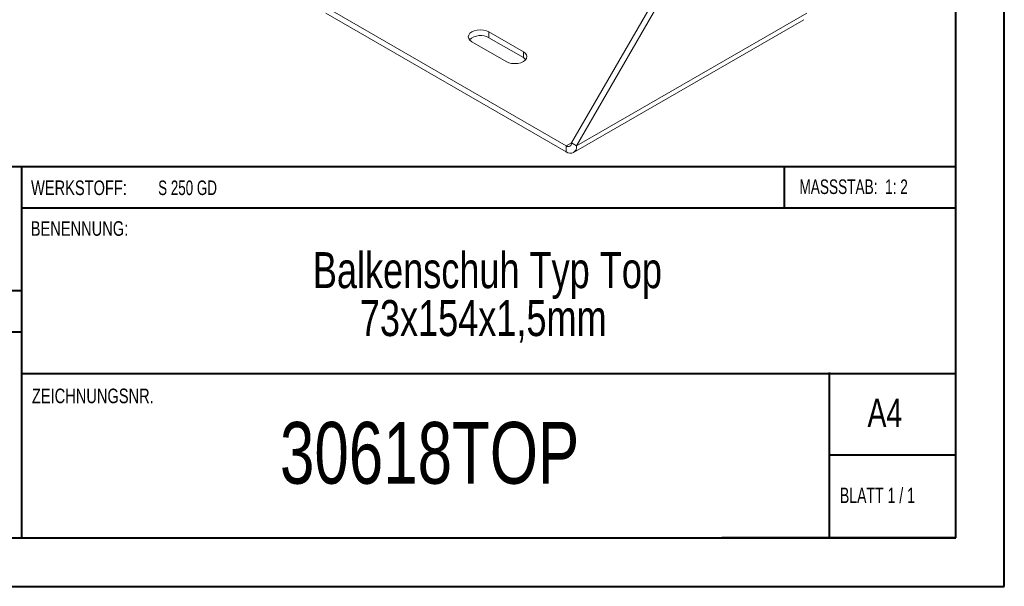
# Model space of a CAD drawing. Header units: millimetres. Extents: x 0 to 210, y 0 to 297.
# Tile 2 of 6: x 109 to 210, y 0 to 59. Entities that reach past the tile are written whole.
import ezdxf

# ---------------------------------------------------------------- set-up
doc = ezdxf.new("R2010")
doc.units = ezdxf.units.MM
doc.styles.add('SLDTEXTSTYLE0', font='TXT', dxfattribs={"width": 0.75})
doc.styles.add('SLDTEXTSTYLE1', font='TXT', dxfattribs={"width": 0.681818})
doc.styles.add('SLDTEXTSTYLE2', font='TXT', dxfattribs={"width": 0.7})
doc.styles.add('SLDTEXTSTYLE3', font='TXT', dxfattribs={"width": 0.6875})

# ---------------------------------------------------------------- blocks, each defined once
blk = doc.blocks.new('SW_NOTE_1')
at = {"color": 0, "linetype": 'Continuous', "lineweight": 0, "char_height": 3.7042, "attachment_point": 2, "style": 'SLDTEXTSTYLE0'}
for s, insert in [('Balkenschuh Typ Top', (24.66, 4.77)), ('73x154x1,5mm', (24.23, -0.16))]:
    blk.add_mtext(s, dxfattribs=dict(at, insert=insert))

msp = doc.modelspace()

# ---------------------------------------------------------------- linework, layer by layer
at = {"color": 7, "linetype": 'Continuous', "lineweight": 40}
for p, q in [((210.08, 0.21), (210.08, 297.21)), ((205.08, 5.21), (205.08, 292.21)), ((205.08, 43.37), (10.11, 43.37)), ((108.91, 43.37), (108.91, 5.12)), ((187.47, 39.12), (187.47, 43.37)), ((205.08, 39.12), (108.91, 39.12)), ((108.91, 30.62), (10.11, 30.62)), ((108.91, 26.37), (10.11, 26.37)), ((108.91, 22.12), (205.08, 22.12)), ((192.08, 5.21), (192.08, 22.21)), ((205.08, 13.71), (192.08, 13.71)), ((10.08, 5.21), (205.08, 5.21)), ((205.08, 5.21), (180.99, 5.21)), ((0.08, 0.21), (210.08, 0.21))]:
    msp.add_line(p, q, dxfattribs=at)
at = {"color": 7, "linetype": 'Continuous', "lineweight": 15}
for p, q in [((165.53, 45.82), (176.49, 64.8)), ((166.06, 45.51), (177.02, 64.5)), ((140.25, 59.8), (165, 45.51)), ((140.25, 59.19), (165, 44.9)), ((166.06, 45.51), (189.75, 59.19)), ((165.75, 44.83), (189.44, 58.5)), ((160.58, 55.21), (157.04, 57.25)), ((157.04, 56.64), (157.04, 57.25)), ((155.28, 56.23), (158.81, 54.19)), ((160.58, 54.6), (157.04, 56.64)), ((160.58, 54.6), (160.58, 55.21)), ((165.53, 45.82), (165, 45.51)), ((165.53, 45.82), (166.06, 45.51)), ((165, 45.51), (165, 44.9))]:
    msp.add_line(p, q, dxfattribs=at)
at = {"color": 7, "linetype": 'Continuous', "lineweight": 15, "flags": 128}
for points in [[(157.04, 57.25), (156.78, 57.36), (156.48, 57.44), (156.16, 57.46), (155.84, 57.44), (155.53, 57.36), (155.28, 57.25), (155.08, 57.1), (154.95, 56.92), (154.91, 56.74), (154.95, 56.55), (155.08, 56.38), (155.28, 56.23)], [(158.81, 54.19), (159.07, 54.07), (159.37, 54), (159.7, 53.98), (160.02, 54), (160.32, 54.07), (160.58, 54.19), (160.78, 54.34), (160.9, 54.51), (160.95, 54.7), (160.9, 54.88), (160.78, 55.06), (160.58, 55.21)], [(160.83, 54.39), (160.78, 54.45), (160.58, 54.6)]]:
    msp.add_lwpolyline(points, dxfattribs=at)
at = {"color": 7, "linetype": 'Continuous', "lineweight": 15}
for centre, radius, start, end in [((156.18, 55.13), 1.74, 60.1007, 131.4598), ((165.21, 45.77), 0.328, 230.7967, 9.214), ((165.41, 45.41), 0.655, 230.7967, 9.214)]:
    msp.add_arc(centre, radius, start, end, dxfattribs=at)

# ---------------------------------------------------------------- block references
at = {"color": 7, "linetype": 'Continuous', "lineweight": 0}
msp.add_blockref('SW_NOTE_1', (132.22, 29.82), dxfattribs=at)

# ---------------------------------------------------------------- texts
for s, insert, char_height, attachment_point, style in [('WERKSTOFF:', (109.91, 41.96), 1.5, 1, 'SLDTEXTSTYLE0'), ('S 250 GD', (122.99, 41.96), 1.5, 1, 'SLDTEXTSTYLE3'), ('MASSSTAB:  1: 2', (188.99, 42.07), 1.5, 1, 'SLDTEXTSTYLE2'), ('BENENNUNG:', (109.88, 37.77), 1.5, 1, 'SLDTEXTSTYLE0'), ('ZEICHNUNGSNR.', (110, 20.55), 1.5, 1, 'SLDTEXTSTYLE0'), ('A4', (196, 19.52), 2.91, 1, 'SLDTEXTSTYLE0'), ('30618TOP', (150.93, 17.12), 6.35, 2, 'SLDTEXTSTYLE0'), ('BLATT 1 / 1', (193.16, 10.36), 1.5875, 1, 'SLDTEXTSTYLE1')]:
    msp.add_mtext(s, dxfattribs=dict(at, insert=insert, char_height=char_height, attachment_point=attachment_point, style=style))

doc.saveas('drawing.dxf')
